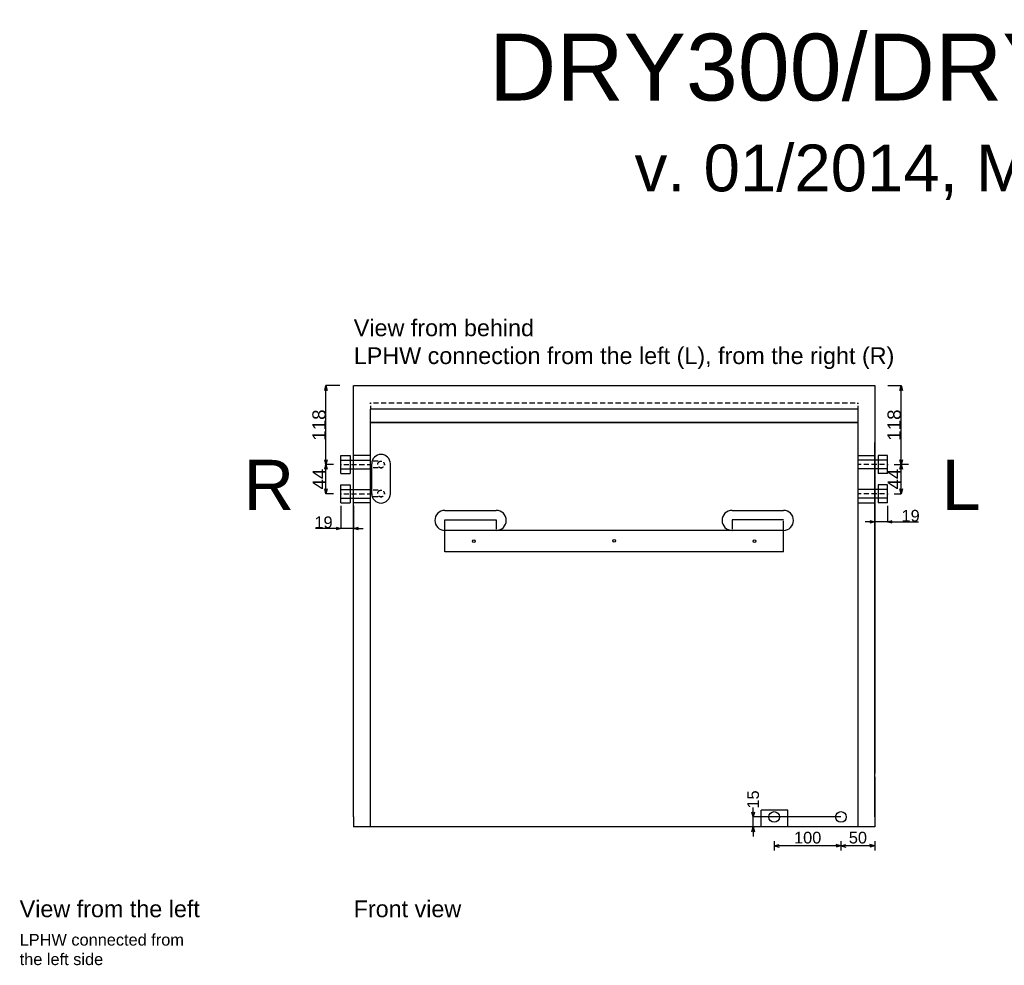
# Model space of a CAD drawing. Extents: x -655 to 2542, y -634 to 2168.
# Tile 3 of 4: x -500 to 974, y 753 to 2168. Entities that reach past the tile are written whole.
import ezdxf

# ---------------------------------------------------------------- set-up
doc = ezdxf.new("R2010")
doc.units = 0
doc.header["$MEASUREMENT"] = 0
doc.linetypes.add('Achse', pattern=[11.5, 0, -4, 7.5, 0])
doc.linetypes.add('Hidden Line', pattern=[19.5611, 14.1111, -5.45])
for name, color, linetype in [('Desky', 7, 'Continuous'), ('Kóty délkové', 7, 'Continuous'), ('Nábytek a zařízení', 7, 'Continuous'), ('Oblouky a kružnice', 7, 'Continuous'), ('Střechy', 7, 'Continuous'), ('Textové bloky', 7, 'Continuous'), ('Zdi', 7, 'Continuous'), ('Čáry', 7, 'Continuous')]:
    doc.layers.add(name, color=color, linetype=linetype)
doc.styles.add('GENERATED_STYLE_1', font='ARIAL.ttf')
doc.dimstyles.new('Dimstyle_300', dxfattribs={"dimtxt": 17.5, "dimasz": 7.125, "dimexe": 0.18, "dimexo": 0, "dimgap": 0.09, "dimtad": 1, "dimdec": 0, "dimzin": 0, "dimdsep": 46, "dimtxsty": 'GENERATED_STYLE_1', "dimblk": 'ARROWHEAD_3', "dimblk1": 'ARROWHEAD_3', "dimblk2": 'ARROWHEAD_3', "dimcen": 0.09, "dimclrd": 7, "dimclre": 7, "dimclrt": 7, "dimazin": 0, "dimtfac": 1, "dimtdec": 4, "dimtmove": 0, "dimatfit": 0, "dimfxl": 1, "dimtolj": 1, "dimtzin": 0, "dimarcsym": 0})
doc.dimstyles.new('Peter', dxfattribs={"dimtxt": 20, "dimasz": 7.125, "dimexe": 0.18, "dimexo": 0, "dimgap": 0.09, "dimtad": 1, "dimdec": 0, "dimzin": 0, "dimdsep": 46, "dimtxsty": 'GENERATED_STYLE_1', "dimblk": 'ARROWHEAD_3', "dimblk1": 'ARROWHEAD_3', "dimblk2": 'ARROWHEAD_3', "dimcen": 0.09, "dimclrd": 7, "dimclre": 7, "dimclrt": 7, "dimazin": 0, "dimtfac": 1, "dimtdec": 4, "dimtmove": 0, "dimatfit": 0, "dimfxl": 1, "dimtolj": 1, "dimtzin": 0, "dimarcsym": 0})

# ---------------------------------------------------------------- blocks, each defined once
blk = doc.blocks.new('ARROWHEAD_3')
at = {"color": 0, "linetype": 'Continuous'}
blk.add_line((0, 0), (-1, 0), dxfattribs=at)
blk.add_lwpolyline([(-1, 0.2679), (0, 0), (-1, -0.2679)], dxfattribs=at)
blk = doc.blocks.new('*D323')
at = {"layer": 'Defpoints', "color": 0}
for p in [(598.1, 975), (729.5, 975), (780, 960)]:
    blk.add_point(p, dxfattribs=at)
at = {"layer": 'Kóty délkové', "color": 7, "linetype": 'Continuous', "lineweight": -2}
for p, q in [((598.1, 982.1), (598.1, 989.2)), ((729.5, 975), (597.9, 975)), ((598.1, 960), (598.1, 975)), ((780, 960), (597.9, 960)), ((598.1, 960), (598.1, 945.7))]:
    blk.add_line(p, q, dxfattribs=at)
at = {"layer": 'Kóty délkové', "color": 7, "lineweight": -2, "xscale": 7.124999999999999, "yscale": 7.124999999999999, "zscale": 7.124999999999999}
for p, rotation in [((598.1, 975), 270), ((598.1, 960), 90)]:
    blk.add_blockref('ARROWHEAD_3', p, dxfattribs=dict(at, rotation=rotation))
at = {"layer": 'Kóty délkové', "color": 7, "linetype": 'Continuous', "insert": (598.1, 1001.1), "char_height": 17.5, "attachment_point": 5, "rotation": 90, "style": 'GENERATED_STYLE_1'}
blk.add_mtext('\\A1;15', dxfattribs=at)
blk = doc.blocks.new('*D18')
at = {"layer": 'Kóty délkové', "color": 7, "linetype": 'Continuous'}
for p, q in [((3943.9, 22214), (3943.9, 22199.9)), ((3994.4, 22214), (3994.4, 22199.9)), ((3943.9, 22206.9), (3843.9, 22206.9)), ((3943.9, 22206.9), (3936.7, 22208.9)), ((3943.9, 22206.9), (3936.7, 22205)), ((3943.9, 22206.9), (3951.2, 22208.9)), ((3994.4, 22206.9), (3943.9, 22206.9)), ((3943.9, 22206.9), (3951.2, 22205)), ((3994.4, 22206.9), (3987.2, 22208.9)), ((3994.4, 22206.9), (3987.2, 22205))]:
    blk.add_line(p, q, dxfattribs=at)
at = {"layer": 'Kóty délkové', "color": 7, "style": 'GENERATED_STYLE_1', "oblique": 0}
blk.add_text('50', height=17.5, dxfattribs=at).set_placement((3955.7, 22210.4))
blk = doc.blocks.new('*D19')
at = {"layer": 'Kóty délkové', "color": 7, "linetype": 'Continuous'}
for p, q in [((3843.9, 22214), (3843.9, 22199.9)), ((3843.9, 22206.9), (3851.2, 22208.9)), ((3943.9, 22206.9), (3843.9, 22206.9)), ((3843.9, 22206.9), (3851.2, 22205)), ((3943.9, 22206.9), (3936.7, 22208.9)), ((3943.9, 22206.9), (3936.7, 22205))]:
    blk.add_line(p, q, dxfattribs=at)
at = {"layer": 'Kóty délkové', "color": 7, "style": 'GENERATED_STYLE_1', "oblique": 0}
blk.add_text('100', height=17.5, dxfattribs=at).set_placement((3873.7, 22210.4))
blk = doc.blocks.new('*D327')
at = {"layer": 'Defpoints', "color": 0}
for p in [(-19, 1440.5), (0, 1440.5), (-19, 1406.7)]:
    blk.add_point(p, dxfattribs=at)
at = {"layer": 'Kóty délkové', "color": 7, "linetype": 'Continuous', "lineweight": -2}
for p, q in [((-19, 1440.5), (-19, 1406.5)), ((0, 1440.5), (0, 1406.5)), ((-19, 1406.7), (-56.9, 1406.7)), ((0, 1406.7), (-19, 1406.7)), ((0, 1406.7), (14.2, 1406.7))]:
    blk.add_line(p, q, dxfattribs=at)
at = {"layer": 'Kóty délkové', "color": 7, "lineweight": -2, "xscale": 7.124999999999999, "yscale": 7.124999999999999, "zscale": 7.124999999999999}
blk.add_blockref('ARROWHEAD_3', (-19, 1406.7), dxfattribs=at)
at = {"layer": 'Kóty délkové', "color": 7, "lineweight": -2, "xscale": 7.124999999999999, "yscale": 7.124999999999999, "zscale": 7.124999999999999, "rotation": 180}
blk.add_blockref('ARROWHEAD_3', (0, 1406.7), dxfattribs=at)
at = {"layer": 'Kóty délkové', "color": 7, "linetype": 'Continuous', "insert": (-45.1, 1415.7), "char_height": 17.5, "attachment_point": 5, "style": 'GENERATED_STYLE_1'}
blk.add_mtext('\\A1;19', dxfattribs=at)
blk = doc.blocks.new('*D328')
at = {"layer": 'Defpoints', "color": 0}
for p in [(780, 1620.3), (799, 1440.5), (780, 1416.5)]:
    blk.add_point(p, dxfattribs=at)
at = {"layer": 'Kóty délkové', "color": 7, "linetype": 'Continuous', "lineweight": -2}
for p, q in [((780, 1620.3), (780, 1416.3)), ((799, 1440.5), (799, 1416.3)), ((780, 1416.5), (765.8, 1416.5)), ((799, 1416.5), (780, 1416.5)), ((799, 1416.5), (845.6, 1416.5)), ((799, 1416.5), (813.3, 1416.5))]:
    blk.add_line(p, q, dxfattribs=at)
at = {"layer": 'Kóty délkové', "color": 7, "lineweight": -2, "xscale": 7.124999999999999, "yscale": 7.124999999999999, "zscale": 7.124999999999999}
blk.add_blockref('ARROWHEAD_3', (780, 1416.5), dxfattribs=at)
at = {"layer": 'Kóty délkové', "color": 7, "lineweight": -2, "xscale": 7.124999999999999, "yscale": 7.124999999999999, "zscale": 7.124999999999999, "rotation": 180}
blk.add_blockref('ARROWHEAD_3', (799, 1416.5), dxfattribs=at)
at = {"layer": 'Kóty délkové', "color": 7, "linetype": 'Continuous', "insert": (833.8, 1425.5), "char_height": 17.5, "attachment_point": 5, "style": 'GENERATED_STYLE_1'}
blk.add_mtext('\\A1;19', dxfattribs=at)
blk = doc.blocks.new('*D382')
at = {"color": 7, "linetype": 'Continuous', "lineweight": -2}
for p, q in [((-20.8, 1620.3), (-41.6, 1620.3)), ((-41.4, 1509.4), (-41.4, 1613.2)), ((-30.3, 1502.3), (-41.6, 1502.3))]:
    blk.add_line(p, q, dxfattribs=at)
at = {"layer": 'Defpoints', "color": 0}
for p in [(-41.4, 1620.3), (-20.8, 1620.3), (-30.3, 1502.3)]:
    blk.add_point(p, dxfattribs=at)
at = {"color": 7, "lineweight": -2, "xscale": 7.124999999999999, "yscale": 7.124999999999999, "zscale": 7.124999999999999}
for p, rotation in [((-41.4, 1620.3), 90), ((-41.4, 1502.3), 270)]:
    blk.add_blockref('ARROWHEAD_3', p, dxfattribs=dict(at, rotation=rotation))
at = {"color": 7, "linetype": 'Continuous', "lineweight": 0, "insert": (-51.7, 1561.3), "char_height": 20, "attachment_point": 5, "rotation": 90, "style": 'GENERATED_STYLE_1'}
blk.add_mtext('\\A1;118', dxfattribs=at)
blk = doc.blocks.new('*D383')
at = {"color": 7, "linetype": 'Continuous', "lineweight": -2}
for p, q in [((-30.3, 1502.3), (-41.6, 1502.3)), ((-41.4, 1465.7), (-41.4, 1495.2)), ((-30.3, 1458.6), (-41.6, 1458.6))]:
    blk.add_line(p, q, dxfattribs=at)
at = {"layer": 'Defpoints', "color": 0}
for p in [(-41.4, 1502.3), (-30.3, 1502.3), (-30.3, 1458.6)]:
    blk.add_point(p, dxfattribs=at)
at = {"color": 7, "lineweight": -2, "xscale": 7.124999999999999, "yscale": 7.124999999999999, "zscale": 7.124999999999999}
for p, rotation in [((-41.4, 1502.3), 90), ((-41.4, 1458.6), 270)]:
    blk.add_blockref('ARROWHEAD_3', p, dxfattribs=dict(at, rotation=rotation))
at = {"color": 7, "linetype": 'Continuous', "lineweight": 0, "insert": (-51.5, 1480.5), "char_height": 20, "attachment_point": 5, "rotation": 90, "style": 'GENERATED_STYLE_1'}
blk.add_mtext('\\A1;44', dxfattribs=at)
blk = doc.blocks.new('*D387')
at = {"color": 7, "linetype": 'Continuous', "lineweight": -2}
for p, q in [((799.9, 1620.3), (819.7, 1620.3)), ((819.6, 1509.4), (819.6, 1613.2)), ((830.7, 1502.3), (819.4, 1502.3))]:
    blk.add_line(p, q, dxfattribs=at)
at = {"layer": 'Defpoints', "color": 0}
for p in [(799.9, 1620.3), (819.6, 1620.3), (830.7, 1502.3)]:
    blk.add_point(p, dxfattribs=at)
at = {"color": 7, "lineweight": -2, "xscale": 7.124999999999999, "yscale": 7.124999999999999, "zscale": 7.124999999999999}
for p, rotation in [((819.6, 1620.3), 90), ((819.6, 1502.3), 270)]:
    blk.add_blockref('ARROWHEAD_3', p, dxfattribs=dict(at, rotation=rotation))
at = {"color": 7, "linetype": 'Continuous', "lineweight": 0, "insert": (809.3, 1561.3), "char_height": 20, "attachment_point": 5, "rotation": 90, "style": 'GENERATED_STYLE_1'}
blk.add_mtext('\\A1;118', dxfattribs=at)
blk = doc.blocks.new('*D388')
at = {"color": 7, "linetype": 'Continuous', "lineweight": -2}
for p, q in [((809.4, 1502.3), (819.7, 1502.3)), ((819.6, 1465.7), (819.6, 1495.2)), ((809.4, 1458.6), (819.7, 1458.6))]:
    blk.add_line(p, q, dxfattribs=at)
at = {"layer": 'Defpoints', "color": 0}
for p in [(809.4, 1502.3), (819.6, 1502.3), (809.4, 1458.6)]:
    blk.add_point(p, dxfattribs=at)
at = {"color": 7, "lineweight": -2, "xscale": 7.124999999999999, "yscale": 7.124999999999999, "zscale": 7.124999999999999}
for p, rotation in [((819.6, 1502.3), 90), ((819.6, 1458.6), 270)]:
    blk.add_blockref('ARROWHEAD_3', p, dxfattribs=dict(at, rotation=rotation))
at = {"color": 7, "linetype": 'Continuous', "lineweight": 0, "insert": (809.5, 1480.5), "char_height": 20, "attachment_point": 5, "rotation": 90, "style": 'GENERATED_STYLE_1'}
blk.add_mtext('\\A1;44', dxfattribs=at)
blk = doc.blocks.new('DIM_25', base_point=(3943.9, 22206.9))
at = {"layer": 'Kóty délkové', "color": 7, "linetype": 'Continuous'}
dim = blk.add_linear_dim(base=(3943.9456, 22206.9372), p1=(3994.4203, 22235.1445), p2=(3943.9456, 22250.1445), angle=180, dimstyle='Dimstyle_300', dxfattribs=at)
dim.commit()
dim.dimension.update_dxf_attribs({"geometry": '*D18', "text_midpoint": (3962.4329, 22219.1872)})
dim = blk.add_aligned_dim(p1=(3943.9, 22250.1), p2=(3843.9, 22250.1), distance=43.2, dimstyle='Dimstyle_300', dxfattribs=at)
dim.commit()
dim.dimension.update_dxf_attribs({"geometry": '*D19', "text_midpoint": (3880.4, 22219.2)})

msp = doc.modelspace()

# ---------------------------------------------------------------- linework, layer by layer
at = {"layer": 'Desky', "color": 7, "linetype": 'Achse'}
msp.add_line((755, 1594), (25, 1594), dxfattribs=at)
at = {"layer": 'Desky', "color": 7, "linetype": 'Continuous'}
for p, q in [((755, 1585), (25, 1585)), ((0, 975), (0, 980)), ((780, 975), (780, 980))]:
    msp.add_line(p, q, dxfattribs=at)
at = {"layer": 'Desky', "color": 1, "linetype": 'Continuous'}
msp.add_line((755, 1565), (25, 1565), dxfattribs=at)
at = {"layer": 'Nábytek a zařízení', "color": 7, "linetype": 'Continuous'}
for p, q in [((605.4, 960), (605, 960)), ((606.5, 960), (605.4, 960)), ((608.3, 960), (606.5, 960)), ((610.8, 960), (608.3, 960)), ((613.9, 960), (610.8, 960)), ((617.5, 960), (613.9, 960)), ((621.4, 960), (617.5, 960)), ((625.7, 960), (621.4, 960)), ((630, 960), (625.7, 960)), ((634.3, 960), (630, 960)), ((638.6, 960), (634.3, 960)), ((642.5, 960), (638.6, 960)), ((646.1, 960), (642.5, 960)), ((649.2, 960), (646.1, 960)), ((651.7, 960), (649.2, 960)), ((653.5, 960), (651.7, 960)), ((654.6, 960), (653.5, 960)), ((655, 960), (654.6, 960))]:
    msp.add_line(p, q, dxfattribs=at)
at = {"layer": 'Oblouky a kružnice', "color": 1, "linetype": 'Achse'}
for centre in [(41, 1502.3), (41, 1458.8)]:
    msp.add_circle(centre, 5, dxfattribs=at)
at = {"layer": 'Oblouky a kružnice', "color": 7, "linetype": 'Continuous'}
for centre, radius in [((180, 1387.7), 2), ((390, 1388), 2), ((600, 1387.7), 2), ((629.5, 975), 8), ((729.5, 975), 8)]:
    msp.add_circle(centre, radius, dxfattribs=at)
for centre, radius, start, end in [((41, 1503.3), 14, 0, 180), ((41, 1458.6), 14, 180, 0), ((136.5, 1418.7), 15, 90, 270), ((213.5, 1418.7), 15, 270, 90), ((566.5, 1418.7), 15, 90, 270), ((643.5, 1418.7), 15, 270, 90)]:
    msp.add_arc(centre, radius, start, end, dxfattribs=at)
at = {"layer": 'Střechy', "color": 7, "linetype": 'Continuous'}
for p, q in [((0.2, 1620.3), (780.2, 1620.3)), ((780, 1615), (780, 1535)), ((0, 1527.9), (0, 1535)), ((780, 1527.9), (780, 1535)), ((780, 1527.9), (780, 1535))]:
    msp.add_line(p, q, dxfattribs=at)
at = {"layer": 'Zdi', "color": 7, "linetype": 'Continuous'}
for p, q in [((0, 1040), (0, 1620.3)), ((25, 960), (25, 1585)), ((755, 1585), (755, 960)), ((25, 1565), (755, 1565)), ((780, 1535), (780, 1040)), ((0, 980), (0, 1527.9)), ((780, 980), (780, 1527.9)), ((0, 975), (0, 1035)), ((780, 1035), (780, 975)), ((0, 975), (0, 960)), ((780, 975), (780, 960)), ((25, 960), (0, 960)), ((605, 960), (25, 960)), ((755, 960), (655, 960)), ((780, 960), (755, 960))]:
    msp.add_line(p, q, dxfattribs=at)
at = {"layer": 'Čáry', "color": 7, "linetype": 'Achse'}
for p, q in [((25, 1594), (25, 1585)), ((755, 1594), (755, 1585))]:
    msp.add_line(p, q, dxfattribs=at)
at = {"layer": 'Čáry', "color": 1, "linetype": 'Continuous'}
for p, q in [((-19, 1488.8), (-19, 1515.8)), ((-19, 1515.8), (-5, 1515.8)), ((-19, 1508.8), (25, 1508.8)), ((-5, 1515.8), (-5, 1488.8)), ((799, 1508.8), (755, 1508.8)), ((799, 1515.8), (785, 1515.8)), ((785, 1515.8), (785, 1488.8)), ((799, 1488.8), (799, 1515.8)), ((-19, 1495.8), (25, 1495.8)), ((-19, 1488.8), (-5, 1488.8)), ((799, 1495.8), (755, 1495.8)), ((799, 1488.8), (785, 1488.8)), ((-19, 1445.1), (-19, 1472.1)), ((-19, 1472.1), (-5, 1472.1)), ((-19, 1465.1), (25, 1465.1)), ((-5, 1472.1), (-5, 1445.1)), ((799, 1465.1), (755, 1465.1)), ((799, 1472.1), (785, 1472.1)), ((785, 1472.1), (785, 1445.1)), ((799, 1445.1), (799, 1472.1)), ((-19, 1452.1), (25, 1452.1)), ((-19, 1445.1), (-5, 1445.1)), ((799, 1452.1), (755, 1452.1)), ((799, 1445.1), (785, 1445.1))]:
    msp.add_line(p, q, dxfattribs=at)
at = {"layer": 'Čáry', "color": 7, "linetype": 'Continuous'}
for p, q in [((25, 1515.8), (0, 1515.8)), ((755, 1515.8), (780, 1515.8)), ((27, 1457.3), (27, 1503.3)), ((55, 1457.3), (55, 1503.3)), ((25, 1445.1), (0, 1445.1)), ((755, 1445.1), (780, 1445.1)), ((136.5, 1433.7), (213.6, 1433.7)), ((566.5, 1433.7), (643.6, 1433.7)), ((136.5, 1419.7), (213.5, 1419.7)), ((136.5, 1371.7), (136.5, 1419.7)), ((643.5, 1419.7), (566.5, 1419.7)), ((643.5, 1403.7), (136.5, 1403.7)), ((643.5, 1371.7), (643.5, 1403.7)), ((643.5, 1371.7), (136.5, 1371.7)), ((610, 960), (610, 985)), ((650, 985), (610, 985)), ((650, 960), (650, 985))]:
    msp.add_line(p, q, dxfattribs=at)
at = {"layer": 'Čáry', "color": 1, "linetype": 'Achse'}
for p, q in [((41, 1507.3), (25, 1507.3)), ((-19, 1502.3), (25, 1502.3)), ((41, 1497.3), (25, 1497.3)), ((799, 1502.3), (755, 1502.3)), ((41, 1463.8), (25, 1463.8)), ((-19, 1458.6), (25, 1458.6)), ((41, 1453.8), (25, 1453.8)), ((799, 1458.6), (755, 1458.6))]:
    msp.add_line(p, q, dxfattribs=at)
at = {"layer": 'Čáry', "color": 7, "linetype": 'Hidden Line'}
for p, q in [((213.5, 1419.7), (213.5, 1403.7)), ((566.5, 1419.7), (566.5, 1403.7)), ((643.5, 1403.7), (643.5, 1419.7))]:
    msp.add_line(p, q, dxfattribs=at)

# ---------------------------------------------------------------- block references
at = {"layer": 'Kóty délkové', "color": 7, "linetype": 'Continuous'}
msp.add_blockref('DIM_25', (729.5, 931.8), dxfattribs=at)

# ---------------------------------------------------------------- texts
at = {"layer": 'Textové bloky', "color": 7, "style": 'GENERATED_STYLE_1'}
for s, insert, char_height, width, attachment_point in [('{DRY300/DRY400 Plastic}', (975, 2096.2), 100, 2950, 5), ('{v. 01/2014, Microwell Ltd.}', (975, 1939.5), 70, 2950, 5), ('{View from behind\\PLPHW connection from the left (L), from the right (R)}', (0.2, 1719.3), 25, 1107.706, 1), ('{\\C1;R}', (-164.8, 1509.3), 75, 291.06, 1), ('{\\C1;L}', (880.2, 1509.3), 75, 291.06, 1), ('{View from the left}', (-500, 850), 25, 436.226, 1), ('{Front view}', (0, 850), 25, 291.06, 1), ('{LPHW connected from the left side}', (-500, 800), 17.5, 255.516, 1)]:
    msp.add_mtext(s, dxfattribs=dict(at, insert=insert, char_height=char_height, width=width, attachment_point=attachment_point))

# ---------------------------------------------------------------- dimensions: what is measured, and where the dimension line sits
at = {"linetype": 'Continuous', "lineweight": 0}
for base, p1, p2, picture, middle in [((-41.4, 1620.3), (-30.3, 1502.3), (-20.8, 1620.3), '*D382', (-51.7, 1561.3)), ((819.6, 1620.3), (830.7, 1502.3), (799.9, 1620.3), '*D387', (809.3, 1561.3)), ((-41.4, 1502.3), (-30.3, 1458.6), (-30.3, 1502.3), '*D383', (-51.5, 1480.5)), ((819.6, 1502.3), (809.4, 1458.6), (809.4, 1502.3), '*D388', (809.5, 1480.5))]:
    dim = msp.add_linear_dim(base=base, p1=p1, p2=p2, angle=90, dimstyle='Peter', dxfattribs=at)
    dim.commit()
    dim.dimension.update_dxf_attribs({"geometry": picture, "text_midpoint": middle})
at = {"layer": 'Kóty délkové', "color": 7, "linetype": 'Continuous'}
dim = msp.add_linear_dim(base=(780, 1416.5), p1=(799, 1440.5), p2=(780, 1620.3), angle=180, dimstyle='Dimstyle_300', dxfattribs=at)
dim.commit()
dim.dimension.update_dxf_attribs({"geometry": '*D328', "text_midpoint": (833.8, 1416.5), "dimtype": 160})
dim = msp.add_aligned_dim(p1=(0, 1440.5), p2=(-19, 1440.5), distance=33.8, dimstyle='Dimstyle_300', dxfattribs=at)
dim.commit()
dim.dimension.update_dxf_attribs({"geometry": '*D327', "text_midpoint": (-45.1, 1415.7)})
dim = msp.add_linear_dim(base=(598.1, 975), p1=(780, 960), p2=(729.5, 975), angle=90, dimstyle='Dimstyle_300', dxfattribs=at)
dim.commit()
dim.dimension.update_dxf_attribs({"geometry": '*D323', "text_midpoint": (598.1, 1001.1), "text_rotation": 90})

doc.saveas('drawing.dxf')
